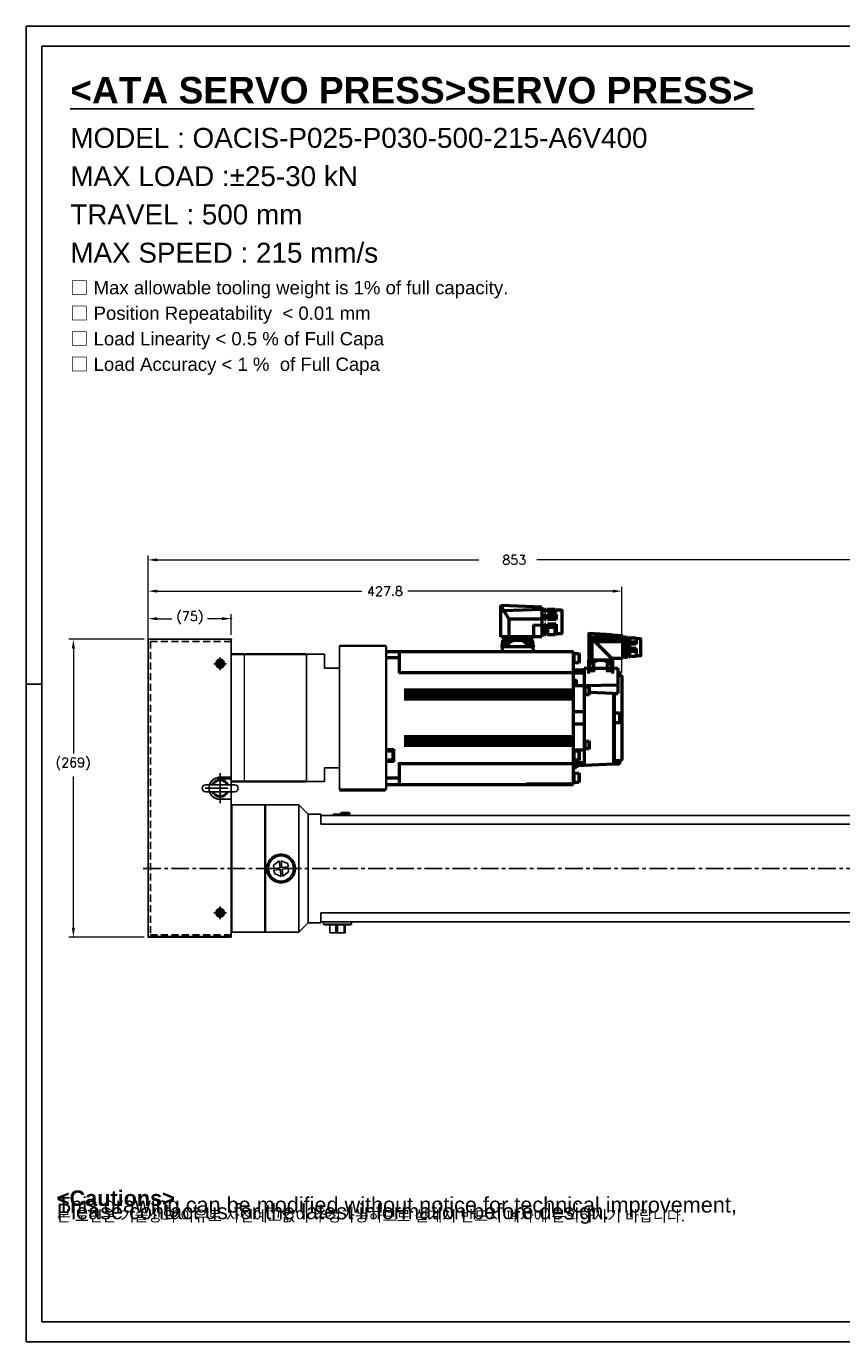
# Model space of a CAD drawing. Extents: x 47048 to 48733, y 14733 to 15921.
# Tile 1 of 19: x 47048 to 47784, y 14733 to 15921. Entities that reach past the tile are written whole.
import ezdxf

# ---------------------------------------------------------------- set-up
doc = ezdxf.new("R2010")
doc.units = 0
doc.header["$LTSCALE"] = 25.4
doc.linetypes.add('CENTER', pattern=[2, 1.25, -0.25, 0.25, -0.25])
doc.linetypes.add('HIDDEN', pattern=[0.375, 0.25, -0.125])
doc.layers.get('0').update_dxf_attribs({"linetype": 'CONTINUOUS'})
doc.layers.get('Defpoints').update_dxf_attribs({"linetype": 'CONTINUOUS'})
for name, color, linetype, lineweight in [('AM_0', 7, 'CONTINUOUS', 50), ('AM_5_Dimension', 6, 'CONTINUOUS', 13), ('ATA-DIM', 252, 'CONTINUOUS', 25), ('외형선(ISO)', 7, 'CONTINUOUS', 35)]:
    doc.layers.add(name, color=color, linetype=linetype, lineweight=lineweight)
for name, color, linetype in [('ATA-CENTER', 133, 'CENTER'), ('ATA-HIDDEN', 1, 'HIDDEN'), ('ATA-TEXT', 7, 'CONTINUOUS')]:
    doc.layers.add(name, color=color, linetype=linetype)
doc.styles.get("Standard").update_dxf_attribs({"font": 'simplex.shx'})
doc.styles.add('주 문자 (ISO)', font='arial.ttf')
doc.dimstyles.new('ata_A1', dxfattribs={"dimtxt": 4.2, "dimasz": 4.2, "dimexe": 2, "dimexo": 2, "dimgap": 2, "dimtad": 0, "dimtih": 1, "dimtoh": 1, "dimdec": 6, "dimdsep": 46, "dimtxsty": 'Standard', "dimcen": 0, "dimclrd": 252, "dimclre": 252, "dimclrt": 4, "dimadec": 6, "dimazin": 2, "dimtfac": 1, "dimtdec": 6, "dimtofl": 0, "dimtmove": 0, "dimatfit": 3, "dimfxl": 0, "dimtolj": 1, "dimtzin": 0, "dimlwd": 0, "dimlwe": 0, "dimarcsym": 0})

# ---------------------------------------------------------------- blocks, each defined once
blk = doc.blocks.new('2_BGC106N00001200000_0_in_MSMF304L1H9M_0')
at = {"layer": 'AM_0'}
for p, q in [((-161.1, 97.1), (-161.1, 76.5)), ((-155.9, 97.6), (-160.6, 97.6)), ((-155.1, 98.3), (-155.9, 97.6)), ((-155.9, 97.6), (-155.9, 95.4)), ((-155.9, 95.4), (-155.1, 96.4)), ((-155.9, 95.4), (-148.1, 95.4)), ((-155.1, 96.4), (-155.1, 98.3)), ((-148.1, 98.3), (-155.1, 98.3)), ((-155.1, 96.4), (-148.1, 96.4)), ((-148.1, 98.3), (-148.1, 95.4)), ((-146.5, 97.6), (-148.1, 97.6)), ((-145.3, 98.3), (-146.5, 98.3)), ((-146.5, 98.3), (-146.5, 95.4)), ((-145.3, 96.4), (-146.5, 96.4)), ((-145.3, 95.4), (-146.5, 95.4)), ((-145.3, 98.3), (-145.3, 95.4)), ((-142.9, 97.6), (-145.3, 97.6)), ((-142.9, 100.1), (-105.8, 101.5)), ((-142.9, 100.1), (-142.9, 73.2)), ((-142.9, 98), (-108.3, 96.8)), ((-105.8, 73.2), (-105.8, 101.5)), ((-155.1, 93.8), (-155.9, 93.3)), ((-155.9, 93.3), (-155.9, 89)), ((-155.9, 89), (-148.1, 89)), ((-155.9, 84.6), (-148.1, 84.6)), ((-155.9, 84.6), (-155.9, 76)), ((-155.1, 93.8), (-148.1, 93.8)), ((-155.1, 92), (-155.1, 93.8)), ((-155.1, 92), (-148.1, 92)), ((-148.1, 93.8), (-148.1, 89)), ((-148.1, 84.6), (-148.1, 75.2)), ((-146.5, 93.8), (-146.5, 89)), ((-145.3, 93.8), (-146.5, 93.8)), ((-145.3, 92), (-146.5, 92)), ((-145.3, 89), (-146.5, 89)), ((-146.5, 84.6), (-146.5, 75.2)), ((-145.3, 84.6), (-146.5, 84.6)), ((-145.3, 93.8), (-145.3, 89)), ((-145.3, 84.6), (-145.3, 75.2)), ((-142.9, 89.1), (-113.1, 89.1)), ((-135.5, 84), (-142.9, 83.9)), ((-135.5, 84), (-135.5, 73.2)), ((-113.1, 89.1), (-113.1, 73.2)), ((-160.6, 76), (-155.9, 76)), ((-155.9, 76), (-155.1, 75.2)), ((-155.1, 81.6), (-148.1, 81.6)), ((-155.1, 75.2), (-155.1, 81.6)), ((-155.1, 75.2), (-148.1, 75.2)), ((-148.1, 76), (-146.5, 76)), ((-145.3, 81.6), (-146.5, 81.6)), ((-146.5, 75.2), (-145.3, 75.2)), ((-145.3, 76), (-142.9, 76)), ((-142.9, 73.2), (-105.8, 73.2)), ((-133.5, 72.9), (-108.5, 72.9)), ((-133.5, 72.9), (-133.5, 70.2)), ((-133.1, 73.2), (-133.1, 72.9)), ((-109, 72.9), (-109, 73.2)), ((-108.5, 70.2), (-108.5, 72.9)), ((-135.3, 64.9), (-135.3, 64.5)), ((-130.5, 64.9), (-135.3, 64.9)), ((-106.7, 64.5), (-135.3, 64.5)), ((-135, 65.7), (-135, 64.9)), ((-134.9, 64.5), (-135, 60)), ((-134.2, 70.2), (-134.7, 66.3)), ((-107.8, 70.2), (-134.2, 70.2)), ((-129.2, 69.7), (-129.2, 70.2)), ((-112.8, 70.2), (-112.8, 69.7)), ((-106.7, 64.9), (-111.5, 64.9)), ((-107.3, 66.3), (-107.8, 70.2)), ((-107.1, 64.5), (-107, 60)), ((-107, 64.9), (-107, 65.7)), ((-106.7, 64.5), (-106.7, 64.9))]:
    blk.add_line(p, q, dxfattribs=at)
for points in [[(-113.1, 89.1), (-112.6, 90.4), (-111.9, 91.7), (-111.2, 92.9), (-110.5, 93.9), (-109.4, 95.4), (-108.3, 96.8)], [(-108.3, 96.8), (-107.6, 98), (-107.1, 99.3), (-107, 100), (-106.8, 100.6), (-106.7, 100.8), (-106.6, 101), (-106.1, 101.3), (-105.9, 101.4), (-105.8, 101.5)], [(-155.9, 89), (-155.6, 90.3), (-155.3, 91.6), (-155.1, 92)], [(-155.1, 81.6), (-155.6, 83), (-155.9, 84.6)], [(-131.9, 70.2), (-132.6, 69.4), (-133.2, 68.5), (-134, 67.3), (-134.4, 66.5)], [(-130.3, 66), (-130.5, 64.7), (-130.5, 64.5)], [(-130.3, 66), (-128.9, 67.2), (-127.5, 68.3), (-126, 69.4), (-124.4, 70.2)], [(-130.3, 66), (-130, 66.5), (-129.6, 67.6), (-129.3, 68.7), (-129.2, 69.5), (-129.2, 69.7)], [(-117.6, 70.2), (-116.4, 69.6), (-115.2, 68.9), (-113, 67.1), (-111.7, 66)], [(-112.8, 69.7), (-112.8, 69.4), (-112.7, 68.5), (-112.3, 67.3), (-111.7, 66)], [(-111.5, 64.5), (-111.7, 65.8), (-111.7, 66)], [(-107.5, 66.5), (-107.5, 66.5), (-108.1, 67.6), (-108.9, 68.7), (-109.5, 69.4), (-110.1, 70.2)]]:
    blk.add_lwpolyline(points, dxfattribs=at)
for centre, radius, start, end in [((-160.6, 97.1), 0.5, 90, 180), ((-160.6, 76.5), 0.5, 180, 270), ((-134, 65.6), 1, 106.257, 175), ((-132.3, 59.9), 7, 73.743, 106.257), ((-130.6, 65.6), 1, 56.1274, 73.743), ((-111.4, 65.6), 1, 106.257, 122.3553), ((-109.7, 59.9), 7, 73.743, 106.257), ((-108, 65.6), 1, 5, 73.743)]:
    blk.add_arc(centre, radius, start, end, dxfattribs=at)
blk = doc.blocks.new('1_AGC047N0000150A000_EC_0_in_MSMF304L1H9M_0')
at = {"layer": 'AM_0'}
for p, q in [((-232.2, 76.4), (-232.2, 61.3)), ((-228.3, 76.6), (-232.1, 76.6)), ((-222.2, 77.2), (-228.3, 77.2)), ((-228.3, 77.2), (-228.3, 71.7)), ((-228.3, 73.4), (-222.2, 73.4)), ((-228.3, 71.7), (-222.2, 71.7)), ((-221.7, 77.8), (-222.2, 77.8)), ((-222.2, 77.8), (-222.2, 59.8)), ((-221.7, 76.9), (-222.2, 76.9)), ((-221.7, 77.8), (-221.7, 59.8)), ((-220.2, 77), (-221.7, 77)), ((-217.8, 77.8), (-220.2, 77.8)), ((-220.2, 77.8), (-220.2, 59.8)), ((-217.8, 76.9), (-220.2, 76.9)), ((-217.8, 77.8), (-217.8, 61.5)), ((-216.2, 76.9), (-217.8, 76.9)), ((-216.2, 79.1), (-185.7, 80.9)), ((-206.3, 80.1), (-216.2, 79.5)), ((-216.2, 79.5), (-216.2, 58.6)), ((-216.2, 77.6), (-187.3, 77.6)), ((-216.2, 76.8), (-188, 76.8)), ((-216.2, 74.6), (-190.3, 74.6)), ((-216.2, 73.7), (-191.2, 73.7)), ((-206.3, 80.1), (-185.5, 81.3)), ((-191.2, 73.7), (-206.3, 58.6)), ((-188.1, 76.8), (-190.3, 74.6)), ((-188.1, 76.8), (-188, 76.8)), ((-188.1, 76.8), (-188.1, 57.1)), ((-185.5, 81.3), (-185.5, 57.1)), ((-232.1, 61.1), (-228.3, 61.1)), ((-228.3, 67.8), (-228.3, 60.5)), ((-228.3, 67.8), (-222.2, 67.8)), ((-228.3, 65.1), (-222.2, 65.1)), ((-228.3, 60.5), (-222.2, 60.5)), ((-221.7, 61.5), (-222.2, 61.5)), ((-221.7, 61.2), (-222.2, 61.2)), ((-221.7, 59.9), (-222.2, 59.9)), ((-222.2, 59.8), (-221.7, 59.8)), ((-221.7, 60.8), (-220.2, 60.8)), ((-217.8, 61.5), (-220.2, 61.5)), ((-217.8, 61), (-220.2, 61)), ((-217.8, 59.9), (-220.2, 59.9)), ((-220.2, 59.8), (-217.8, 59.8)), ((-217.8, 61), (-217.8, 59.8)), ((-217.8, 60.9), (-216.2, 60.9)), ((-216.2, 58.6), (-206.3, 58.6)), ((-206.8, 57), (-206.8, 45)), ((-206.6, 48.3), (-206.7, 47.5)), ((-206.7, 57), (-185.4, 57)), ((-206.3, 58.6), (-206.3, 57.1)), ((-206.3, 57.1), (-185.5, 57.1)), ((-205.6, 56.6), (-206.2, 56.1)), ((-205.9, 49), (-205.9, 53.8)), ((-205.9, 53.8), (-202.1, 53.8)), ((-205.8, 57.1), (-205.8, 57)), ((-202, 56.1), (-202.3, 56.6)), ((-202.2, 47.5), (-202.2, 48.3)), ((-202.1, 53.8), (-202.1, 47.5)), ((-199.9, 56.6), (-201.1, 55.9)), ((-189.7, 56.6), (-190, 56.1)), ((-189.9, 47.5), (-189.9, 53.8)), ((-189.9, 53.8), (-186.1, 53.8)), ((-189.8, 48.3), (-189.8, 47.5)), ((-185.8, 56.1), (-186.4, 56.6)), ((-186.2, 57), (-186.2, 57.1)), ((-186.1, 53.8), (-186.1, 49)), ((-185.4, 47.5), (-185.4, 48.3)), ((-185.2, 56.6), (-185.2, 45)), ((-206.8, 47.5), (-201.1, 47.5)), ((-190.9, 47.5), (-185.2, 47.5))]:
    blk.add_line(p, q, dxfattribs=at)
for points in [[(-190.3, 74.6), (-190.5, 74.2), (-190.9, 73.8), (-191.2, 73.7)], [(-188, 76.8), (-187.9, 76.9), (-187.8, 76.9), (-187.7, 77), (-187.6, 77.1), (-187.5, 77.2), (-187.5, 77.3), (-187.4, 77.4), (-187.3, 77.6), (-187.3, 77.6)], [(-187.3, 77.6), (-187, 78), (-186.8, 78.4), (-186.5, 78.8), (-186.3, 79.2)], [(-185.7, 80.9), (-185.8, 80.5), (-185.9, 80), (-186.1, 79.6), (-186.3, 79.2)], [(-185.7, 80.9), (-185.7, 81.1), (-185.7, 81.2), (-185.6, 81.3), (-185.6, 81.3)], [(-185.5, 81.3), (-185.5, 81.3), (-185.5, 81.3), (-185.5, 81.3), (-185.6, 81.3)], [(-206.2, 56.1), (-206.4, 55.9), (-206.6, 55.8), (-206.7, 55.7), (-206.8, 55.8), (-206.8, 55.9), (-206.8, 55.9)], [(-205.6, 56.6), (-205.2, 56.8), (-204.4, 57), (-204.1, 57)], [(-202.9, 57), (-202.5, 56.9), (-202.3, 56.7), (-202.3, 56.6)], [(-201.1, 55.9), (-201.3, 55.8), (-201.5, 55.7), (-201.7, 55.8), (-201.9, 55.8), (-202, 56), (-202, 56.1)], [(-199.9, 56.6), (-199, 56.8), (-197.5, 57), (-196, 57), (-194, 56.9), (-193.3, 56.9), (-192.5, 56.7), (-192.1, 56.6)], [(-190.9, 55.9), (-191.1, 56), (-192.1, 56.6)], [(-190, 56.1), (-190.1, 55.9), (-190.3, 55.8), (-190.4, 55.7), (-190.6, 55.8), (-190.8, 55.9), (-190.9, 55.9)], [(-189.7, 56.6), (-189.6, 56.8), (-189.2, 57), (-189.1, 57)], [(-187.9, 57), (-187.1, 56.9), (-186.5, 56.7), (-186.4, 56.6)], [(-185.2, 55.9), (-185.2, 55.8), (-185.3, 55.7), (-185.4, 55.8), (-185.6, 55.8), (-185.8, 56), (-185.8, 56.1)], [(-185.2, 56.6), (-185.2, 56.8), (-185.2, 57), (-185.2, 57), (-185.2, 57)]]:
    blk.add_lwpolyline(points, dxfattribs=at)
for centre, radius, start, end in [((-232.1, 76.4), 0.2, 90, 180), ((-232.1, 61.3), 0.2, 180, 270), ((-206.7, 56), 1, 90, 98.6538), ((-205.8, 48.2), 0.8, 105.4427, 175), ((-204.4, 43.2), 6, 74.5573, 105.4427), ((-203, 48.2), 0.8, 5, 74.5573), ((-189, 48.2), 0.8, 105.4427, 175), ((-187.6, 43.2), 6, 74.5573, 105.4427), ((-186.2, 48.2), 0.8, 5, 74.5573), ((-185.4, 56), 1, 81.3332, 90)]:
    blk.add_arc(centre, radius, start, end, dxfattribs=at)
blk = doc.blocks.new('*D12445')
at = {"color": 0}
for p in [(47233, 15385.8), (47158, 15366.7), (47233, 15367.2)]:
    blk.add_point(p, dxfattribs=at)
at = {"layer": 'ATA-DIM', "color": 252, "lineweight": 0}
for p, q in [((47158, 15370.7), (47158, 15389.8)), ((47166.4, 15385.8), (47179.4, 15385.8)), ((47224.6, 15385.8), (47211.7, 15385.8)), ((47233, 15371.2), (47233, 15389.8))]:
    blk.add_line(p, q, dxfattribs=at)
at = {"layer": 'ATA-DIM', "color": 252}
for points in [[(47166.4, 15387.2), (47166.4, 15384.4), (47158, 15385.8)], [(47224.6, 15384.4), (47224.6, 15387.2), (47233, 15385.8)]]:
    blk.add_solid(points, dxfattribs=at)
at = {"layer": 'ATA-DIM', "color": 4, "ltscale": 0.2, "insert": (47183.4, 15392.2), "char_height": 8.4, "attachment_point": 1}
blk.add_mtext('\\A1;(75)', dxfattribs=at)
blk = doc.blocks.new('FGJERK57K')
for p, q in [((31466, 2360.1), (31466, 2092.1)), ((31541, 2360.6), (31466.5, 2360.6)), ((31541, 2360.6), (31541, 2360.1)), ((31541, 2360.1), (31541, 2236.1)), ((31531, 2236.1), (31541, 2236.1)), ((31541, 2216.1), (31531, 2216.1)), ((31541, 2216.1), (31541, 2092.1)), ((31466.5, 2091.6), (31541, 2091.6)), ((31541, 2092.1), (31541, 2091.6))]:
    blk.add_line(p, q)
for centre in [(31531, 2338.6), (31531, 2113.6)]:
    blk.add_circle(centre, 2.25)
for centre, radius, start, end in [((31466.5, 2360.1), 0.5, 90, 180), ((31531, 2226.1), 10, 90, 270), ((31466.5, 2092.1), 0.5, 180, 270)]:
    blk.add_arc(centre, radius, start, end)
at = {"layer": 'ATA-CENTER', "ltscale": 8}
for p, q in [((31531, 2344.3), (31531, 2332.8)), ((31536.8, 2338.6), (31525.3, 2338.6)), ((31531, 2239.6), (31531, 2212.6)), ((31538, 2226.1), (31517.5, 2226.1)), ((31538, 2226.1), (31517.5, 2226.1)), ((31531, 2119.3), (31531, 2107.8)), ((31536.8, 2113.6), (31525.3, 2113.6))]:
    blk.add_line(p, q, dxfattribs=at)
at = {"layer": 'ATA-HIDDEN'}
for p, q in [((31468, 2358.6), (31468, 2093.6)), ((31541, 2358.6), (31468, 2358.6)), ((31541, 2093.6), (31468, 2093.6))]:
    blk.add_line(p, q, dxfattribs=at)
blk = doc.blocks.new('*D12436')
at = {"color": 0}
for p in [(47158.5, 15367.2), (47090.5, 15098.2), (47158.5, 15098.2)]:
    blk.add_point(p, dxfattribs=at)
at = {"layer": 'ATA-DIM', "color": 252, "lineweight": 0}
for p, q in [((47154.5, 15367.2), (47086.5, 15367.2)), ((47090.5, 15358.8), (47090.5, 15264.1)), ((47090.5, 15106.6), (47090.5, 15243.3)), ((47154.5, 15098.2), (47086.5, 15098.2))]:
    blk.add_line(p, q, dxfattribs=at)
at = {"layer": 'ATA-DIM', "color": 252}
for points in [[(47091.9, 15358.8), (47089.1, 15358.8), (47090.5, 15367.2)], [(47089.1, 15106.6), (47091.9, 15106.6), (47090.5, 15098.2)]]:
    blk.add_solid(points, dxfattribs=at)
at = {"layer": 'ATA-DIM', "color": 4, "ltscale": 0.2, "insert": (47074.4, 15260.1), "char_height": 8.4, "attachment_point": 1}
blk.add_mtext('\\A1;(269)', dxfattribs=at)
blk = doc.blocks.new('*D12447')
at = {"layer": 'ATA-DIM', "color": 252, "lineweight": 0}
for p, q in [((47158, 15370.7), (47158, 15414.7)), ((47166.4, 15410.7), (47351.1, 15410.7)), ((47577.4, 15410.7), (47392.7, 15410.7)), ((47585.8, 15336.9), (47585.8, 15414.7))]:
    blk.add_line(p, q, dxfattribs=at)
at = {"layer": 'ATA-DIM', "color": 252}
for points in [[(47166.4, 15412.1), (47166.4, 15409.3), (47158, 15410.7)], [(47577.4, 15409.3), (47577.4, 15412.1), (47585.8, 15410.7)]]:
    blk.add_solid(points, dxfattribs=at)
at = {"layer": 'Defpoints', "color": 0}
for p in [(47585.8, 15410.7), (47158, 15366.7), (47585.8, 15332.9)]:
    blk.add_point(p, dxfattribs=at)
at = {"layer": 'ATA-DIM', "color": 4, "ltscale": 0.2, "insert": (47371.9, 15410.7), "char_height": 8.4, "attachment_point": 5}
blk.add_mtext('\\A1;427.8', dxfattribs=at)
blk = doc.blocks.new('DHE H')
at = {"color": 7}
for p, q in [((56140.6, 4851.5), (56140.6, 4966.5)), ((56140.6, 4852), (56140.6, 4966))]:
    blk.add_line(p, q, dxfattribs=at)
for p, q in [((56140.6, 4966.5), (56156.9, 4966.5)), ((56156.9, 4954), (56156.9, 4966.5)), ((56156.9, 4864), (56156.9, 4851.5)), ((56140.6, 4851.5), (56156.9, 4851.5))]:
    blk.add_line(p, q)
at = {"color": 0, "ltscale": 5}
blk.add_line((56170.4, 4844), (56170.4, 4974), dxfattribs=at)
at = {"ltscale": 5}
for p, q in [((56170.4, 4954), (56156.9, 4954)), ((56170.4, 4864), (56156.9, 4864))]:
    blk.add_line(p, q, dxfattribs=at)
at = {"layer": 'AM_0'}
blk.add_line((56170.4, 4844), (56211.9, 4844), dxfattribs=at)
at = {"layer": 'AM_5_Dimension', "color": 0}
for p, q in [((56072.6, 4966), (56072.6, 4852)), ((56084.6, 4852), (56084.6, 4966)), ((56140.6, 4966.5), (56140.6, 4851.5))]:
    blk.add_line(p, q, dxfattribs=at)
at = {"layer": '외형선(ISO)'}
for p, q in [((56073.1, 4966.5), (56072.6, 4966)), ((56084.1, 4966.5), (56073.1, 4966.5)), ((56084.6, 4966), (56084.1, 4966.5)), ((56085.1, 4966.5), (56084.6, 4966)), ((56085.1, 4966.5), (56140.1, 4966.5)), ((56140.6, 4966), (56140.1, 4966.5)), ((56140.6, 4966), (56141.1, 4966.5)), ((56211.9, 4974), (56170.4, 4974)), ((56211.9, 4974), (56212.4, 4973.5)), ((56212.4, 4973.5), (56212.4, 4844.5)), ((56073.1, 4851.5), (56072.6, 4852)), ((56073.1, 4851.5), (56084.1, 4851.5)), ((56084.6, 4852), (56084.1, 4851.5)), ((56084.6, 4852), (56085.1, 4851.5)), ((56085.1, 4851.5), (56140.1, 4851.5)), ((56140.6, 4852), (56140.1, 4851.5)), ((56212.4, 4844.5), (56211.9, 4844))]:
    blk.add_line(p, q, dxfattribs=at)
blk = doc.blocks.new('*D12446')
at = {"color": 0}
for p in [(48011, 15438.9), (47158, 15341.7), (48011, 15217.7)]:
    blk.add_point(p, dxfattribs=at)
at = {"layer": 'ATA-DIM', "color": 252, "lineweight": 0}
for p, q in [((47158, 15345.7), (47158, 15442.9)), ((47166.4, 15438.9), (47456.6, 15438.9)), ((48002.6, 15438.9), (47509.1, 15438.9)), ((48011, 15221.7), (48011, 15442.9))]:
    blk.add_line(p, q, dxfattribs=at)
at = {"layer": 'ATA-DIM', "color": 252}
for points in [[(47166.4, 15440.3), (47166.4, 15437.5), (47158, 15438.9)], [(48002.6, 15437.5), (48002.6, 15440.3), (48011, 15438.9)]]:
    blk.add_solid(points, dxfattribs=at)
at = {"layer": 'ATA-DIM', "color": 4, "ltscale": 0.2, "insert": (47460.6, 15443.1), "char_height": 8.4, "attachment_point": 1}
blk.add_mtext('\\A1;   853', dxfattribs=at)
blk = doc.blocks.new('ata-Border-A1-002')
at = {"color": 253, "ltscale": 0.5}
for p, q in [((0, 594), (841, 594)), ((0, 594), (0, 0)), ((420.5, 594), (420.5, 585)), ((841, 594), (841, 0)), ((7, 297), (0, 297)), ((420.5, 9), (420.5, 0)), ((0, 0), (841, 0))]:
    blk.add_line(p, q, dxfattribs=at)
for p, q in [((7, 585), (834, 585)), ((834, 585), (834, 9)), ((834, 9), (7, 9))]:
    blk.add_line(p, q)
at = {"ltscale": 0.5}
blk.add_line((7, 9), (7, 585), dxfattribs=at)
at = {"color": 253, "linetype": 'Continuous'}
blk.add_line((841, 297), (834, 297), dxfattribs=at)

msp = doc.modelspace()

# ---------------------------------------------------------------- linework, layer by layer
for p, q in [((47158.0396631, 15341.6599889), (47158.0396631, 15098.6599889)), ((47222.0396631, 15345.7373392), (47223.0396631, 15346.3146894)), ((47222.0396631, 15344.5826386), (47222.0396631, 15345.7373392)), ((47223.0396631, 15344.0052884), (47222.0396631, 15344.5826386)), ((47223.0396631, 15346.3146894), (47224.0396631, 15345.7373392)), ((47224.0396631, 15344.5826386), (47223.0396631, 15344.0052884)), ((47224.0396631, 15345.7373392), (47224.0396631, 15344.5826386)), ((47233.0396631, 15341.6599889), (47233.0396631, 15230.1599889)), ((47223.0396631, 15242.6599889), (47233.0396631, 15242.6599889)), ((47236.1896631, 15235.8099889), (47209.8896631, 15235.8099889)), ((47499.839664, 15237.1599889), (47539.339664, 15237.1599889)), ((47539.339664, 15238.1599889), (47539.339664, 15237.1599889)), ((47209.8896631, 15229.5099889), (47236.1896631, 15229.5099889)), ((47233.0396631, 15222.6599889), (47223.0396631, 15222.6599889)), ((47233.0396631, 15229.5099889), (47233.0396631, 15222.6599889)), ((47233.0396631, 15217.1599889), (47233.5396631, 15217.6599889)), ((47233.0396631, 15210.1599889), (47233.0396631, 15098.6599889)), ((47263.5396631, 15217.6599889), (47233.5396631, 15217.6599889)), ((47233.5396631, 15217.6599889), (47233.5396631, 15102.6599889)), ((47264.0396631, 15217.1599889), (47263.5396631, 15217.6599889)), ((47264.0396631, 15217.1599889), (47263.5396631, 15217.6599889)), ((47263.5396631, 15102.6599889), (47263.5396631, 15217.6599889)), ((47264.0396631, 15102.6599889), (47264.0396631, 15217.6599889)), ((47264.0396631, 15217.6599889), (47294.0396631, 15217.6599889)), ((47302.5396631, 15209.1599889), (47294.0396631, 15217.6599889)), ((47294.0396631, 15102.6599889), (47294.0396631, 15217.6599889)), ((47302.5396631, 15209.1599889), (47314.0396631, 15209.1599889)), ((47302.5396631, 15111.1599889), (47302.5396631, 15209.1599889)), ((47314.0396631, 15209.1599889), (47314.0396631, 15208.1599889)), ((47314.0396631, 15200.1599889), (47314.0396631, 15208.1599889)), ((47884.0396631, 15208.1599889), (47314.0396631, 15208.1599889)), ((47325.0396631, 15209.2599889), (47325.2396631, 15209.2599889)), ((47325.0396631, 15208.7599889), (47325.0396631, 15209.2599889)), ((47325.0396631, 15208.7599889), (47325.2396631, 15208.7599889)), ((47325.0396631, 15208.1599889), (47325.0396631, 15208.7599889)), ((47325.2396631, 15209.2599889), (47332.8396631, 15209.2599889)), ((47325.2396631, 15209.2599889), (47325.2396631, 15208.1599889)), ((47325.2546631, 15209.2499889), (47332.8246631, 15209.2499889)), ((47325.2546631, 15209.2499889), (47325.2546631, 15208.2499889)), ((47325.2546631, 15208.2499889), (47332.8246631, 15208.2499889)), ((47325.2546631, 15208.1599889), (47325.2546631, 15208.2499889)), ((47332.0396631, 15209.6599889), (47332.0396631, 15209.2599889)), ((47340.0396631, 15209.6599889), (47332.0396631, 15209.6599889)), ((47332.8246631, 15208.2499889), (47332.8246631, 15209.2499889)), ((47332.8246631, 15208.2499889), (47332.8246631, 15208.1599889)), ((47332.8396631, 15208.1599889), (47332.8396631, 15209.2599889)), ((47332.8396631, 15209.2599889), (47333.0396631, 15209.2599889)), ((47332.8396631, 15208.7599889), (47333.0396631, 15208.7599889)), ((47333.0396631, 15210.6599889), (47339.0396631, 15210.6599889)), ((47333.0396631, 15209.2599889), (47333.0396631, 15208.7599889)), ((47333.0396631, 15209.1599889), (47340.0396631, 15209.1599889)), ((47333.0396631, 15208.7599889), (47333.0396631, 15208.1599889)), ((47334.0396631, 15208.9599889), (47334.0396631, 15208.1599889)), ((47334.0396631, 15208.9599889), (47338.0396631, 15208.9599889)), ((47338.0396631, 15208.9599889), (47338.0396631, 15208.1599889)), ((47340.0396631, 15209.6599889), (47340.0396631, 15209.1599889)), ((47314.0396631, 15200.1599889), (47884.0396631, 15200.1599889)), ((47271.1558201, 15163.1509818), (47276.4455931, 15167.0673961)), ((47271.4908679, 15160.2172754), (47271.1558201, 15163.1509818)), ((47271.4908679, 15160.2172754), (47277.1540548, 15160.8640472)), ((47277.3356048, 15159.2743806), (47271.6724179, 15158.6276089)), ((47277.1540548, 15160.8640472), (47276.4455931, 15167.0673961)), ((47278.0440665, 15153.0710317), (47277.3356048, 15159.2743806)), ((47278.0352596, 15167.2489461), (47284.0718604, 15164.6260754)), ((47278.0352596, 15167.2489461), (47278.7437213, 15161.0455971)), ((47278.7437213, 15161.0455971), (47284.4069083, 15161.6923689)), ((47284.5884582, 15160.1027024), (47278.9252713, 15159.4559306)), ((47278.9252713, 15159.4559306), (47279.633733, 15153.2525817)), ((47284.0718604, 15164.6260754), (47284.4069083, 15161.6923689)), ((47284.5884582, 15160.1027024), (47284.9235061, 15157.168996)), ((47272.0074657, 15155.6939024), (47271.6724179, 15158.6276089)), ((47278.0440665, 15153.0710317), (47272.0074657, 15155.6939024)), ((47284.9235061, 15157.168996), (47279.633733, 15153.2525817)), ((47222.0396631, 15120.7373392), (47223.0396631, 15121.3146894)), ((47222.0396631, 15119.5826386), (47222.0396631, 15120.7373392)), ((47223.0396631, 15119.0052884), (47222.0396631, 15119.5826386)), ((47223.0396631, 15121.3146894), (47224.0396631, 15120.7373392)), ((47224.0396631, 15119.5826386), (47223.0396631, 15119.0052884)), ((47224.0396631, 15120.7373392), (47224.0396631, 15119.5826386)), ((47314.0396631, 15120.1599889), (47314.0396631, 15112.1599889)), ((47884.0396631, 15120.1599889), (47314.0396631, 15120.1599889)), ((47314.0396631, 15112.1599889), (47314.0396631, 15111.1599889)), ((47314.0396631, 15112.1599889), (47884.0396631, 15112.1599889)), ((47316.3396631, 15109.9537364), (47316.3396631, 15112.1599889)), ((47341.7396631, 15109.9537364), (47341.7396631, 15112.1599889)), ((47233.0396631, 15103.1599889), (47233.5396631, 15102.6599889)), ((47263.5396631, 15102.6599889), (47233.5396631, 15102.6599889)), ((47264.0396631, 15103.1599889), (47263.5396631, 15102.6599889)), ((47264.0396631, 15102.6599889), (47294.0396631, 15102.6599889)), ((47302.5396631, 15111.1599889), (47294.0396631, 15102.6599889)), ((47302.5396631, 15111.1599889), (47314.0396631, 15111.1599889)), ((47317.7144741, 15109.1599889), (47316.3396631, 15109.9537364)), ((47341.7396631, 15109.9537364), (47316.3396631, 15109.9537364)), ((47317.7144741, 15109.1599889), (47340.3648521, 15109.1599889)), ((47322.1558201, 15109.1599889), (47322.1558201, 15102.1599889)), ((47322.1558201, 15102.1599889), (47327.4455931, 15102.1599889)), ((47327.4455931, 15102.1599889), (47327.4455931, 15109.1599889)), ((47328.1540548, 15102.1599889), (47327.4455931, 15102.1599889)), ((47328.1540548, 15109.1599889), (47328.1540548, 15102.1599889)), ((47328.3356048, 15102.1599889), (47328.1540548, 15102.1599889)), ((47328.3356048, 15102.1599889), (47328.3356048, 15109.1599889)), ((47329.0352596, 15102.1599889), (47328.3356048, 15102.1599889)), ((47329.0352596, 15109.1599889), (47329.0352596, 15102.1599889)), ((47329.0352596, 15102.1599889), (47335.0718604, 15102.1599889)), ((47335.0718604, 15109.1599889), (47335.0718604, 15102.1599889)), ((47335.0718604, 15102.1599889), (47335.4069083, 15102.1599889)), ((47335.4069083, 15102.1599889), (47335.4069083, 15109.1599889)), ((47335.5884582, 15102.1599889), (47335.4069083, 15102.1599889)), ((47335.5884582, 15109.1599889), (47335.5884582, 15102.1599889)), ((47335.5884582, 15102.1599889), (47335.9235061, 15102.1599889)), ((47335.9235061, 15109.1599889), (47335.9235061, 15102.1599889)), ((47340.3648521, 15109.1599889), (47341.7396631, 15109.9537364)), ((47158.0396631, 15098.6599889), (47158.5396631, 15098.6599889)), ((47233.0396631, 15098.6599889), (47158.5396631, 15098.6599889)), ((47158.5396631, 15098.6599889), (47158.5396631, 15098.1599889)), ((47158.5396631, 15098.1599889), (47233.0396631, 15098.1599889)), ((47233.0396631, 15098.6599889), (47233.0396631, 15098.1599889))]:
    msp.add_line(p, q)
at = {"color": 7, "linetype": 'Continuous'}
msp.add_line((47222.0396631, 15241.1599889), (47233.0396631, 15241.1599889), dxfattribs=at)
for centre, radius in [((47223.0396631, 15345.1599889), 4), ((47223.0396631, 15345.1599889), 3), ((47278.0396631, 15160.1599889), 12.7), ((47278.0396631, 15160.1599889), 11.325189), ((47223.0396631, 15120.1599889), 4), ((47223.0396631, 15120.1599889), 3)]:
    msp.add_circle(centre, radius)
for centre, radius, start, end in [((47223.0396631, 15345.1599889), 1, 120, 180), ((47223.0396631, 15345.1599889), 1, 180, 240), ((47223.0396631, 15345.1599889), 1, 60, 120), ((47223.0396631, 15345.1599889), 1, 240, 300), ((47223.0396631, 15345.1599889), 1, 0, 60), ((47223.0396631, 15345.1599889), 1, 300, 0), ((47223.0396631, 15232.6599889), 10, 90, 161.6391862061), ((47209.8896631, 15232.6599889), 3.15, 90, 270), ((47223.0396631, 15232.6599889), 8, 23.1880375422, 156.8119624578), ((47223.0396631, 15232.6599889), 6.88914, 27.2092425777, 152.7907574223), ((47236.1896631, 15232.6599889), 3.15, 270, 90), ((47223.0396631, 15232.6599889), 10, 198.3608137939, 270), ((47223.0396631, 15232.6599889), 8, 203.1880375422, 336.8119624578), ((47223.0396631, 15232.6599889), 6.88914, 207.2092425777, 332.7907574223), ((47333.0396631, 15209.6599889), 1, 90, 180), ((47333.8396631, 15208.9599889), 0.2, 0, 90), ((47338.2396631, 15208.9599889), 0.2, 90, 180), ((47339.0396631, 15209.6599889), 1, 0, 90), ((47223.0396631, 15120.1599889), 1, 120, 180), ((47223.0396631, 15120.1599889), 1, 180, 240), ((47223.0396631, 15120.1599889), 1, 60, 120), ((47223.0396631, 15120.1599889), 1, 240, 300), ((47223.0396631, 15120.1599889), 1, 0, 60), ((47223.0396631, 15120.1599889), 1, 300, 0), ((47158.5396631, 15098.6599889), 0.5, 180, 270)]:
    msp.add_arc(centre, radius, start, end)
msp.add_arc((47222.0396631, 15242.1599889), 1, 180, 270, dxfattribs=at)
for points, knots in [([(47265.0396631, 15160.1599889), (47265.0396631, 15161.798336), (47265.3682437, 15163.5420654), (47266.6967215, 15166.7433761), (47267.6963108, 15168.201413), (47269.9983455, 15170.5034476), (47271.4563376, 15171.5029537), (47274.657491, 15172.831371), (47276.4011644, 15173.1599889), (47279.6781617, 15173.1599889), (47281.4218351, 15172.831371), (47284.6229886, 15171.5029537), (47286.0809807, 15170.5034476), (47288.3830153, 15168.201413), (47289.3826046, 15166.7433761), (47290.7110825, 15163.5420654), (47291.0396631, 15161.798336), (47291.0396631, 15160.1599889)], [1.9661074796, 1.9661074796, 1.9661074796, 1.9661074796, 2.4576116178, 2.4576116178, 2.949115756, 2.949115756, 3.4406653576, 3.4406653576, 3.9322149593, 3.9322149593, 4.4237645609, 4.4237645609, 4.9153141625, 4.9153141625, 5.4068183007, 5.4068183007, 5.8983224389, 5.8983224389, 5.8983224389, 5.8983224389]), ([(47291.0396631, 15160.1599889), (47291.0396631, 15158.5216418), (47290.7110825, 15156.7779124), (47289.3826046, 15153.5766017), (47288.3830153, 15152.1185648), (47286.0809807, 15149.8165302), (47284.6229886, 15148.8170241), (47281.4218351, 15147.4886068), (47279.6781617, 15147.1599889), (47278.0396631, 15147.1599889), (47276.4011644, 15147.1599889), (47274.657491, 15147.4886068), (47271.4563376, 15148.8170241), (47269.9983455, 15149.8165302), (47267.6963108, 15152.1185648), (47266.6967215, 15153.5766017), (47265.3682437, 15156.7779124), (47265.0396631, 15158.5216418), (47265.0396631, 15160.1599889)], [5.8983224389, 5.8983224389, 5.8983224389, 5.8983224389, 6.3898265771, 6.3898265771, 6.8813307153, 6.8813307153, 7.3728803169, 7.3728803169, 7.8644299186, 7.8644299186, 7.8644299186, 8.3559795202, 8.3559795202, 8.8475291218, 8.8475291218, 9.33903326, 9.33903326, 9.8305373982, 9.8305373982, 9.8305373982, 9.8305373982])]:
    msp.add_open_spline(points, degree=3, knots=knots)
at = {"layer": 'AM_0'}
for p, q in [((47372.839664, 15356.1599889), (47541.839664, 15356.1599889)), ((47384.839664, 15350.5750603), (47372.839664, 15350.5750603)), ((47384.839664, 15356.1599889), (47384.839664, 15336.4599889)), ((47541.839664, 15356.1599889), (47541.839664, 15236.1599889)), ((47541.839664, 15355.1599889), (47542.339664, 15355.1599889)), ((47542.339664, 15355.1599889), (47542.339664, 15345.1599889)), ((47542.339664, 15354.4099889), (47546.939664, 15354.4099889)), ((47546.939664, 15354.4099889), (47546.939664, 15345.9099889)), ((47546.939664, 15354.4099889), (47547.339664, 15354.0099889)), ((47547.339664, 15354.0099889), (47547.339664, 15346.3099889)), ((47384.839664, 15337.1599889), (47541.839664, 15337.1599889)), ((47542.339664, 15345.1599889), (47541.839664, 15345.1599889)), ((47551.839664, 15339.1599889), (47541.839664, 15339.1599889)), ((47546.939664, 15345.9099889), (47542.339664, 15345.9099889)), ((47547.339664, 15346.3099889), (47546.939664, 15345.9099889)), ((47551.839664, 15341.1599889), (47551.839664, 15253.1599889)), ((47551.839664, 15341.1599889), (47582.339664, 15341.1599889)), ((47582.339664, 15341.1599889), (47582.339664, 15318.1900252)), ((47583.639664, 15338.0099889), (47582.339664, 15338.0099889)), ((47583.639664, 15338.0099889), (47583.639664, 15334.7600213)), ((47551.839664, 15336.6599889), (47541.839664, 15336.6599889)), ((47541.839664, 15330.2120271), (47544.839664, 15330.2120271)), ((47544.839664, 15325.1599889), (47544.839664, 15330.678038)), ((47582.339664, 15325.6599889), (47551.839664, 15325.1099889)), ((47582.339664, 15334.7600213), (47583.639664, 15334.7600213)), ((47583.639664, 15334.8262043), (47583.9306045, 15334.8262043)), ((47585.839664, 15332.8663916), (47585.839664, 15259.4535862)), ((47541.839664, 15321.1599889), (47389.339664, 15321.1599889)), ((47541.839664, 15319.1599889), (47389.339664, 15319.1599889)), ((47541.839664, 15317.1599889), (47389.339664, 15317.1599889)), ((47541.839664, 15315.1599889), (47389.339664, 15315.1599889)), ((47551.839664, 15325.1599889), (47541.839664, 15325.1599889)), ((47551.839664, 15324.6599889), (47552.339664, 15324.6599889)), ((47552.339664, 15316.6599889), (47551.839664, 15316.6599889)), ((47552.339664, 15324.6599889), (47552.339664, 15316.6599889)), ((47552.339664, 15324.1599889), (47555.989664, 15324.1599889)), ((47555.989664, 15317.1599889), (47552.339664, 15317.1599889)), ((47555.989664, 15324.1599889), (47555.989664, 15317.1599889)), ((47555.989664, 15324.1599889), (47556.339664, 15323.8099889)), ((47556.339664, 15317.5099889), (47555.989664, 15317.1599889)), ((47556.339664, 15323.8099889), (47556.339664, 15317.5099889)), ((47578.339664, 15318.1883465), (47556.3396811, 15319.1265836)), ((47578.339664, 15318.1911489), (47578.339664, 15254.3099889)), ((47579.039664, 15317.2957997), (47578.339664, 15317.2957997)), ((47579.039664, 15318.1900252), (47582.339664, 15318.1900252)), ((47579.039664, 15318.1900252), (47579.039664, 15254.3099889)), ((47541.839664, 15313.1599889), (47389.339664, 15313.1599889)), ((47541.839664, 15313.1599889), (47389.339664, 15313.1599889)), ((47551.8397297, 15301.6599889), (47541.839664, 15301.6599889)), ((47551.839664, 15290.6599889), (47541.839664, 15290.6599889)), ((47579.039664, 15300.4599889), (47578.339664, 15300.4599889)), ((47579.039664, 15291.8599889), (47578.339664, 15291.8599889)), ((47583.639664, 15300.5599889), (47579.039664, 15300.5599889)), ((47583.639664, 15291.7599889), (47579.039664, 15291.7599889)), ((47583.639664, 15300.5599889), (47583.639664, 15291.7599889)), ((47585.839664, 15299.4099889), (47583.639664, 15299.4099889)), ((47583.639664, 15298.9099889), (47584.3787842, 15298.9099889)), ((47584.3787842, 15293.4099889), (47583.639664, 15293.4099889)), ((47585.839664, 15292.9099889), (47583.639664, 15292.9099889)), ((47541.839664, 15279.1599889), (47389.339664, 15279.1599889)), ((47379.839664, 15267.4099889), (47372.839664, 15267.4099889)), ((47374.439664, 15266.4099889), (47379.039664, 15266.4099889)), ((47379.039664, 15267.1599889), (47379.039664, 15257.1599889)), ((47379.039664, 15267.1599889), (47379.839664, 15267.1599889)), ((47379.839664, 15256.4099889), (47379.839664, 15267.9099889)), ((47541.839664, 15277.1599889), (47389.339664, 15277.1599889)), ((47541.839664, 15275.1599889), (47389.339664, 15275.1599889)), ((47541.839664, 15273.1599889), (47389.339664, 15273.1599889)), ((47541.839664, 15271.1599889), (47389.339664, 15271.1599889)), ((47551.839664, 15267.1599889), (47541.839664, 15267.1599889)), ((47542.339664, 15267.1599889), (47542.339664, 15257.1599889)), ((47542.339664, 15266.4099889), (47546.939664, 15266.4099889)), ((47546.939664, 15266.4099889), (47546.939664, 15257.9099889)), ((47546.939664, 15266.4099889), (47547.339664, 15266.0099889)), ((47547.339664, 15266.0099889), (47547.339664, 15258.3099889)), ((47551.839664, 15275.6599889), (47552.339664, 15275.6599889)), ((47552.339664, 15267.6599889), (47551.839664, 15267.6599889)), ((47552.339664, 15275.6599889), (47552.339664, 15267.6599889)), ((47552.339664, 15275.1599889), (47555.989664, 15275.1599889)), ((47555.989664, 15268.1599889), (47552.339664, 15268.1599889)), ((47555.989664, 15275.1599889), (47555.989664, 15268.1599889)), ((47555.989664, 15275.1599889), (47556.339664, 15274.8099889)), ((47556.339664, 15268.5099889), (47555.989664, 15268.1599889)), ((47556.339664, 15274.8099889), (47556.339664, 15268.5099889)), ((47379.839664, 15256.9099889), (47372.839664, 15256.9099889)), ((47379.039664, 15257.9099889), (47374.439664, 15257.9099889)), ((47379.839664, 15257.1599889), (47379.039664, 15257.1599889)), ((47384.839664, 15255.8599889), (47384.839664, 15236.1599889)), ((47384.839664, 15255.1599889), (47541.839664, 15255.1599889)), ((47542.339664, 15257.1599889), (47541.839664, 15257.1599889)), ((47551.839664, 15255.6599889), (47541.839664, 15255.6599889)), ((47546.939664, 15257.9099889), (47542.339664, 15257.9099889)), ((47544.839664, 15255.6599889), (47544.839664, 15251.1081413)), ((47547.339664, 15258.3099889), (47546.939664, 15257.9099889)), ((47578.339664, 15254.3099889), (47551.839664, 15253.1599889)), ((47579.039664, 15255.1599889), (47578.339664, 15255.1599889)), ((47583.639664, 15257.5599565), (47579.039664, 15257.5599565)), ((47583.639664, 15254.3099889), (47579.039664, 15254.3099889)), ((47583.639664, 15257.5599565), (47583.639664, 15254.3099889)), ((47583.9324977, 15257.4937735), (47583.639664, 15257.4937735)), ((47584.0619132, 15257.4977721), (47583.9322526, 15257.493779)), ((47544.839664, 15251.1081413), (47541.839664, 15251.1081413)), ((47541.839664, 15247.1599889), (47542.339664, 15247.1599889)), ((47542.339664, 15247.1599889), (47542.339664, 15237.1599889)), ((47542.339664, 15246.4099889), (47546.939664, 15246.4099889)), ((47551.839664, 15253.1599889), (47544.839664, 15253.1599889)), ((47546.939664, 15246.4099889), (47546.939664, 15237.9099889)), ((47546.939664, 15246.4099889), (47547.339664, 15246.0099889)), ((47547.339664, 15246.0099889), (47547.339664, 15238.3099889)), ((47384.839664, 15241.7449174), (47372.839664, 15241.7449174)), ((47372.839664, 15236.1599889), (47541.839664, 15236.1599889)), ((47542.339664, 15237.1599889), (47541.839664, 15237.1599889)), ((47546.939664, 15237.9099889), (47542.339664, 15237.9099889)), ((47547.339664, 15238.3099889), (47546.939664, 15237.9099889))]:
    msp.add_line(p, q, dxfattribs=at)
for points in [[(47583.839664, 15334.8238082), (47583.8476536, 15334.8241852), (47583.9301765, 15334.8261928)], [(47583.9301765, 15334.8261928), (47584.566409, 15334.7199711), (47584.9607167, 15334.5253377), (47585.2125783, 15334.3262043)], [(47585.2125783, 15334.3262043), (47585.3631757, 15334.1670159), (47585.7056817, 15333.5888598), (47585.8387307, 15332.9277242), (47585.839664, 15332.8663916)], [(47585.2125783, 15299.4099889), (47584.9334819, 15299.4593516), (47584.4641804, 15299.6488668), (47583.8476536, 15299.9548776), (47583.839664, 15299.9588807)], [(47583.839664, 15292.3610971), (47583.8476536, 15292.3651001), (47584.566409, 15292.7181247), (47584.9607167, 15292.8686237), (47585.2125783, 15292.9099889)], [(47583.9322526, 15257.493779), (47583.8476536, 15257.4957925), (47583.839664, 15257.4961696)], [(47585.2125783, 15257.9937735), (47584.9334819, 15257.7771492), (47584.4641804, 15257.5673755), (47584.0619132, 15257.4977721)], [(47585.839664, 15259.4535862), (47585.8384695, 15259.384203), (47585.7019238, 15258.7214131), (47585.5052962, 15258.3422826), (47585.2125783, 15257.9937735)]]:
    msp.add_lwpolyline(points, dxfattribs=at)
for centre, radius, start, end in [((47584.3787842, 15297.9099889), 1, 16.9577740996, 90), ((47584.3787842, 15294.4099889), 1, 270, 343.0422259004), ((47578.639664, 15296.1599889), 7, 343.0422351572, 16.9577648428)]:
    msp.add_arc(centre, radius, start, end, dxfattribs=at)
at = {"layer": 'ATA-CENTER', "ltscale": 0.5}
msp.add_line((47153.6227326, 15160.1599889), (48334.3569988, 15160.1599889), dxfattribs=at)

# ---------------------------------------------------------------- block references
at = {"xscale": 2, "yscale": 2, "zscale": 2}
msp.add_blockref('ata-Border-A1-002', (47047.9785069, 14732.8125715), dxfattribs=at)
msp.add_blockref('ata-Border-A1-002', (47047.9785069, 14732.8125715), dxfattribs=at)
at = {"xscale": -1}
for name, p in [('2_BGC106N00001200000_0_in_MSMF304L1H9M_0', (47370.6084846, 15296.1599889)), ('1_AGC047N0000150A000_EC_0_in_MSMF304L1H9M_0', (47370.6084846, 15291.1599889))]:
    msp.add_blockref(name, p, dxfattribs=at)
at = {"ltscale": 0.2}
for name, p in [('FGJERK57K', (15692.0097864, 13006.5629741)), ('DHE H', (-8839.5481053, 10387.181769))]:
    msp.add_blockref(name, p, dxfattribs=at)

# ---------------------------------------------------------------- texts
at = {"layer": 'ATA-TEXT', "color": 7, "attachment_point": 1, "style": '주 문자 (ISO)'}
for s, insert, char_height, line_spacing_factor in [('{\\fArial|b1|i0|c129|p34;\\H3.42860x;\\L<ATA SERVO PRESS>SERVO PRESS>}\\P{\\fArial|b0|i0|c129|p34;\\H2.57145x;MODEL : OACIS-P025-P030-500-215-A}{\\fArial|b0|i0|c0|p34;\\H2.57145x;6V400}\\P{\\fArial|b0|i0|c129|p34;\\H2.57145x;MAX LOAD :±25-30 kN}\\P{\\fArial|b0|i0|c129|p34;\\H2.57145x;TRAVEL : 500 mm}\\P{\\fArial|b0|i0|c129|p34;\\H2.57145x;MAX SPEED : 215 mm/s}\\P{\\fArial|b0|i0|c129|p34;\\H1.71439x;□ Max allowable tooling weight is 1% of full capacity.}\\P{\\fArial|b0|i0|c129|p34;\\H1.71439x;□ Position Repeatability  }{\\fArial|b0|i0|c129|p34;\\H1.71439x;<}{\\fArial|b0|i0|c129|p34;\\H1.71439x; 0.01 mm}\\P{\\fArial|b0|i0|c129|p34;\\H1.71439x;□ Load Linearity }{\\fArial|b0|i0|c129|p34;\\H1.71439x;<}{\\fArial|b0|i0|c129|p34;\\H1.71439x; 0.5 % of Full Capa}\\P{\\fArial|b0|i0|c129|p34;\\H1.71439x;□ Load Accuracy }{\\fArial|b0|i0|c129|p34;\\H1.71439x;<}{\\fArial|b0|i0|c129|p34;\\H1.71439x; 1 %  of Full Capa}', (47087.7214838, 15875.1174935), 7, 1.151952), ('{\\fArial|b1|i0|c129|p34;\\H2.00000x;<Cautions> }\\P{\\fArial|b0|i0|c129|p34;\\H2.00000x;This drawing can be modified without notice for technical improvement,}\\P{\\fArial|b0|i0|c129|p34;\\H2.00000x;Please contact us for the latest information before design.}\\P{\\fGulim|b0|i0|c129|p50;\\H1.42857x;본 도면은 기술상의 이유로 사전예고없이 수정가능하므로 설계시 반드시 폐사에 문의하시기 바랍니다}{\\fArial|b0|i0|c129|p34;\\H1.42857x;.}', (47075.6249908, 14869.4480887), 6.9999998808, 0.257143)]:
    msp.add_mtext(s, dxfattribs=dict(at, insert=insert, char_height=char_height, line_spacing_factor=line_spacing_factor))

# ---------------------------------------------------------------- dimensions: what is measured, and where the dimension line sits
at = {"layer": 'ATA-DIM'}
for base, p1, p2, angle, text, override, picture, middle in [((48011.0396631, 15438.9068824), (47158.0396631, 15341.6599889), (48011.0396631, 15217.6599889), 180, '   <>', {"dimscale": 2, "dimdec": 3, "dimpost": '', "dimtol": 0, "dimlim": 0, "dimtp": 0, "dimtm": 0, "dimtfac": 0.857143, "dimtdec": 2, "dimtolj": 1, "dimtzin": 0}, '*D12446', (47482.8105118, 15438.9068824)), ((47233.0396631, 15385.7666447), (47158.0396631, 15366.6599889), (47233.0396631, 15367.1599889), 180, '(<>)', {"dimscale": 2, "dimdec": 3, "dimtfac": 0.857143, "dimtdec": 2}, '*D12445', (47195.5396631, 15385.7666447)), ((47090.5396631, 15098.1599889), (47158.5396631, 15367.1599889), (47158.5396631, 15098.1599889), 90, '(<>)', {"dimscale": 2, "dimdec": 3, "dimtol": 0, "dimlim": 0, "dimtp": 0, "dimtm": 0, "dimtfac": 0.857143, "dimtdec": 2, "dimtolj": 1, "dimtzin": 0}, '*D12436', (47090.5396631, 15253.7205989))]:
    dim = msp.add_linear_dim(base=base, p1=p1, p2=p2, angle=angle, text=text, dimstyle='ata_A1', override=override, dxfattribs=at)
    dim.commit()
    dim.dimension.update_dxf_attribs({"geometry": picture, "text_midpoint": middle, "dimtype": 160})
dim = msp.add_linear_dim(base=(47585.839664, 15410.6818487), p1=(47158.0396631, 15366.6599889), p2=(47585.839664, 15332.8663916), dimstyle='ata_A1', override={"dimscale": 2, "dimdec": 3, "dimtfac": 0.857143, "dimtdec": 2, "dimtfill": 0}, dxfattribs=at)
dim.commit()
dim.dimension.update_dxf_attribs({"geometry": '*D12447', "text_midpoint": (47371.9396635, 15410.6818487)})

doc.saveas('drawing.dxf')
